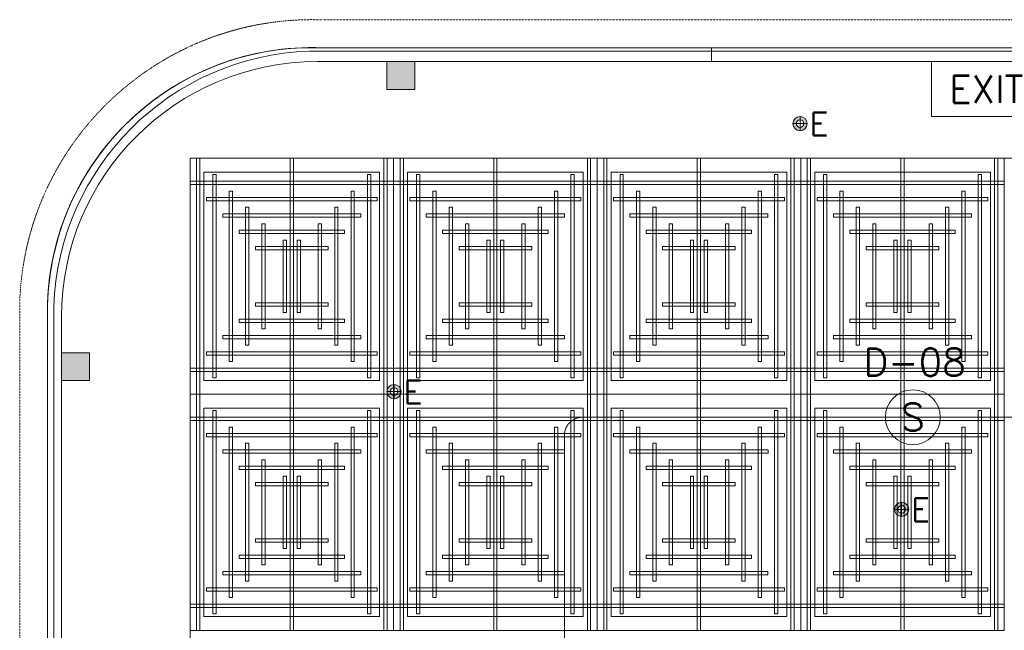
# Model space of a CAD drawing. Header units: millimetres. Extents: x 149250 to 222845, y -30669 to 18303.
# Tile 11 of 36: x 150153 to 155532, y 14963 to 18303. Entities that reach past the tile are written whole.
import ezdxf
from ezdxf.enums import TextEntityAlignment as Align

# ---------------------------------------------------------------- set-up
doc = ezdxf.new("R2010")
doc.units = ezdxf.units.MM
doc.header["$MEASUREMENT"] = 0
for name, pattern in [('DASHED', [19.05, 12.7, -6.35]), ('HIDDENX2', [0.75, 0.5, -0.25]), ('IRISH HOUSE_FF46_HYD AIRPORT_HVAC DUCTING LAYOUT 3$0$( Dashed )', [0.75, 0.5, -0.25])]:
    doc.linetypes.add(name, pattern=pattern)
doc.layers.get('0').update_dxf_attribs({"lineweight": 5})
for name, color, linetype, lineweight in [('E Celing Lighting', 5, 'DASHED', 5), ('IRISH HOUSE_FF46_HYD AIRPORT_HVAC DUCTING LAYOUT 3$0$00 Structural', 2, 'Continuous', 25), ('IRISH HOUSE_FF46_HYD AIRPORT_HVAC DUCTING LAYOUT 3$0$02_Elevation 00', 8, 'Continuous', 9), ('IRISH HOUSE_FF46_HYD AIRPORT_HVAC DUCTING LAYOUT 3$0$08_Hatch', 140, 'Continuous', 9), ('IRISH HOUSE_FF46_HYD AIRPORT_HVAC DUCTING LAYOUT 3$0$Ceiling', 14, 'Continuous', 9), ('IRISH HOUSE_FF46_HYD AIRPORT_HVAC DUCTING LAYOUT 3$0$Furniture', 14, 'Continuous', 9), ('IRISH HOUSE_FF46_HYD AIRPORT_HVAC DUCTING LAYOUT 3$0$Grey', 8, 'Continuous', 9), ('Lighting (Ceiling)', 160, 'Continuous', 15), ('M-MEP-GEN', 7, 'Continuous', 5)]:
    doc.layers.add(name, color=color, linetype=linetype, lineweight=lineweight)
for name, color, linetype, lineweight, true_color in [('IRISH HOUSE_FF46_HYD AIRPORT_HVAC DUCTING LAYOUT 3$0$03 Partition', 7, 'Continuous', 25, 0x2776bb), ('M-MEP-ELFA-CABLE', 1, 'HIDDENX2', 20, 0xff0000), ('M-MEP-ELFA-DETECTOR', 7, 'Continuous', 20, 0xa50000), ('M-MEP-ELLG-LIGHT', 5, 'Continuous', 20, 0x0000ff), ('M-MEP-ELPR-EQUIP', 6, 'Continuous', 20, 0xff00ff)]:
    doc.layers.add(name, color=color, linetype=linetype, lineweight=lineweight, true_color=true_color)
doc.layers.add('IRISH HOUSE_FF46_HYD AIRPORT_HVAC DUCTING LAYOUT 3$0$Flooring', color=8, linetype='Continuous')
doc.layers.add('IRISH HOUSE_FF46_HYD AIRPORT_HVAC DUCTING LAYOUT 3$0$RCP LAYOUT', color=9, linetype='Continuous', true_color=0x808080)
doc.styles.get("Standard").update_dxf_attribs({"font": 'romans.shx'})

# ---------------------------------------------------------------- blocks, each defined once
blk = doc.blocks.new('IRISH HOUSE_FF46_HYD AIRPORT_HVAC DUCTING LAYOUT 3$0$IRISH HOUSE-RCP LAYOUT')
at = {"layer": 'IRISH HOUSE_FF46_HYD AIRPORT_HVAC DUCTING LAYOUT 3$0$00 Structural', "lineweight": 0, "ltscale": 0.25, "true_color": 0x808080}
h = blk.add_hatch(color=8, dxfattribs=at)
h.dxf.hatch_style = 1
h.paths.add_polyline_path([(1812, 8901.5), (1812, 8749.1), (1964.4, 8749.1), (1964.4, 8901.5)])
h = blk.add_hatch(color=8, dxfattribs=at)
h.dxf.hatch_style = 1
h.paths.add_polyline_path([(34, 7309.1), (34, 7156.7), (186.4, 7156.7), (186.4, 7309.1)])
at = {"color": 8, "lineweight": 0, "ltscale": 0.25, "true_color": 0x808080}
for p, q in [((736.3, 1918.2), (736.3, 8372.8)), ((736.3, 8372.8), (7409.9, 8372.8)), ((736.3, 7081.9), (736.3, 8372.8)), ((736.3, 8372.8), (1848.5, 8372.8)), ((2960.8, 8372.8), (1848.5, 8372.8)), ((1848.5, 8372.8), (1848.5, 7081.9)), ((1848.5, 8372.8), (1848.5, 7081.9)), ((2960.8, 7081.9), (2960.8, 8372.8)), ((2960.8, 8372.8), (4073.1, 8372.8)), ((2960.8, 7081.9), (2960.8, 8372.8)), ((4073.1, 8372.8), (4073.1, 7081.9)), ((5185.4, 8372.8), (4073.1, 8372.8)), ((4073.1, 8372.8), (4073.1, 7081.9)), ((5185.4, 7081.9), (5185.4, 8372.8)), ((812.5, 7158.1), (812.5, 8296.6)), ((812.5, 8296.6), (1772.3, 8296.6)), ((1772.3, 8296.6), (1772.3, 7158.1)), ((2884.6, 8296.6), (1924.7, 8296.6)), ((1924.7, 8296.6), (1924.7, 7158.1)), ((2884.6, 7158.1), (2884.6, 8296.6)), ((3037, 7158.1), (3037, 8296.6)), ((3037, 8296.6), (3996.9, 8296.6)), ((3996.9, 8296.6), (3996.9, 7158.1)), ((5109.2, 8296.6), (4149.3, 8296.6)), ((4149.3, 8296.6), (4149.3, 7158.1)), ((5109.2, 7158.1), (5109.2, 8296.6)), ((1772.3, 7158.1), (812.5, 7158.1)), ((1924.7, 7158.1), (2884.6, 7158.1)), ((3996.9, 7158.1), (3037, 7158.1)), ((4149.3, 7158.1), (5109.2, 7158.1)), ((1848.5, 7081.9), (736.3, 7081.9)), ((1848.5, 7081.9), (736.3, 7081.9)), ((736.3, 7081.9), (736.3, 5790.9)), ((1848.5, 7081.9), (2960.8, 7081.9)), ((1848.5, 7081.9), (2960.8, 7081.9)), ((1848.5, 5790.9), (1848.5, 7081.9)), ((1848.5, 5790.9), (1848.5, 7081.9)), ((4073.1, 7081.9), (2960.8, 7081.9)), ((4073.1, 7081.9), (2960.8, 7081.9)), ((2960.8, 7081.9), (2960.8, 5790.9)), ((2960.8, 7081.9), (2960.8, 5790.9)), ((4073.1, 5790.9), (4073.1, 7081.9)), ((4073.1, 7081.9), (5185.4, 7081.9)), ((4073.1, 7081.9), (5185.4, 7081.9)), ((4073.1, 5790.9), (4073.1, 7081.9)), ((5185.4, 7081.9), (5185.4, 5790.9)), ((1772.3, 7005.7), (812.5, 7005.7)), ((812.5, 7005.7), (812.5, 5867.1)), ((1772.3, 5867.1), (1772.3, 7005.7)), ((1924.7, 7005.7), (2884.6, 7005.7)), ((1924.7, 5867.1), (1924.7, 7005.7)), ((2884.6, 7005.7), (2884.6, 5867.1)), ((3996.9, 7005.7), (3037, 7005.7)), ((3037, 7005.7), (3037, 5867.1)), ((3996.9, 5867.1), (3996.9, 7005.7)), ((4149.3, 7005.7), (5109.2, 7005.7)), ((4149.3, 5867.1), (4149.3, 7005.7)), ((5109.2, 7005.7), (5109.2, 5867.1)), ((812.5, 5867.1), (1772.3, 5867.1)), ((2884.6, 5867.1), (1924.7, 5867.1)), ((3037, 5867.1), (3996.9, 5867.1)), ((5109.2, 5867.1), (4149.3, 5867.1)), ((736.3, 5790.9), (1848.5, 5790.9)), ((2960.8, 5790.9), (1848.5, 5790.9)), ((2960.8, 5790.9), (4073.1, 5790.9)), ((5185.4, 5790.9), (4073.1, 5790.9))]:
    blk.add_line(p, q, dxfattribs=at)
at = {"layer": 'IRISH HOUSE_FF46_HYD AIRPORT_HVAC DUCTING LAYOUT 3$0$00 Structural', "color": 8, "lineweight": 0, "ltscale": 0.25, "true_color": 0x808080}
for p, q in [((1812, 8901.5), (1964.4, 8901.5)), ((1812, 8749.1), (1812, 8901.5)), ((1964.4, 8901.5), (1964.4, 8749.1)), ((1964.4, 8749.1), (1812, 8749.1)), ((34, 7309.1), (186.4, 7309.1)), ((34, 7156.7), (34, 7309.1)), ((186.4, 7309.1), (186.4, 7156.7)), ((186.4, 7156.7), (34, 7156.7))]:
    blk.add_line(p, q, dxfattribs=at)
at = {"layer": 'IRISH HOUSE_FF46_HYD AIRPORT_HVAC DUCTING LAYOUT 3$0$02_Elevation 00', "color": 8, "lineweight": 0, "ltscale": 0.25, "true_color": 0x808080}
blk.add_line((3585.4, 8901.6), (6588.5, 8901.6), dxfattribs=at)
at = {"layer": 'IRISH HOUSE_FF46_HYD AIRPORT_HVAC DUCTING LAYOUT 3$0$03 Partition', "color": 8, "lineweight": 0, "ltscale": 0.25, "true_color": 0x808080}
for p, q in [((1459, 8977.8), (3585.4, 8977.8)), ((-42.2, 4994.4), (-42.2, 7494.2))]:
    blk.add_line(p, q, dxfattribs=at)
blk.add_arc((1404.6, 7531.5), 1447.3, 87.8468, 181.475, dxfattribs=at)
at = {"layer": 'IRISH HOUSE_FF46_HYD AIRPORT_HVAC DUCTING LAYOUT 3$0$08_Hatch', "color": 8, "lineweight": 0, "ltscale": 0.25, "true_color": 0x808080}
for p, q in [((1354.8, 8977.7), (3585.4, 8977.7)), ((3585.4, 8977.7), (3585.4, 8901.5)), ((3585.4, 8901.5), (1431, 8901.5)), ((-42.2, 4994.4), (-42.2, 7580.7)), ((34, 7504.5), (34, 4994.4))]:
    blk.add_line(p, q, dxfattribs=at)
for centre, radius, start, end in [((1404.5, 7531), 1447.6, 91.9701, 178.0299), ((1431, 7504.5), 1397, 90, 180)]:
    blk.add_arc(centre, radius, start, end, dxfattribs=at)
at = {"layer": 'IRISH HOUSE_FF46_HYD AIRPORT_HVAC DUCTING LAYOUT 3$0$Ceiling', "color": 8, "lineweight": 0, "ltscale": 0.25, "true_color": 0x808080}
for p, q in [((789.9, 8372.8), (772, 8372.8)), ((772, 8372.8), (772, 7081.9)), ((789.9, 7081.9), (789.9, 8372.8)), ((1283.5, 7081.9), (1283.5, 8372.8)), ((1283.5, 8372.8), (1301.3, 8372.8)), ((1301.3, 8372.8), (1301.3, 7081.9)), ((1794.9, 7081.9), (1794.9, 8372.8)), ((1794.9, 8372.8), (1812.8, 8372.8)), ((1812.8, 8372.8), (1812.8, 7081.9)), ((1902.2, 8372.8), (1884.3, 8372.8)), ((1884.3, 8372.8), (1884.3, 7081.9)), ((1902.2, 7081.9), (1902.2, 8372.8)), ((2413.6, 8372.8), (2395.8, 8372.8)), ((2395.8, 8372.8), (2395.8, 7081.9)), ((2413.6, 7081.9), (2413.6, 8372.8)), ((2907.2, 7081.9), (2907.2, 8372.8)), ((2907.2, 8372.8), (2925.1, 8372.8)), ((2925.1, 8372.8), (2925.1, 7081.9)), ((3014.4, 8372.8), (2996.6, 8372.8)), ((2996.6, 8372.8), (2996.6, 7081.9)), ((3014.4, 7081.9), (3014.4, 8372.8)), ((3508, 7081.9), (3508, 8372.8)), ((3508, 8372.8), (3525.9, 8372.8)), ((3525.9, 8372.8), (3525.9, 7081.9)), ((4019.5, 7081.9), (4019.5, 8372.8)), ((4019.5, 8372.8), (4037.4, 8372.8)), ((4037.4, 8372.8), (4037.4, 7081.9)), ((4126.7, 8372.8), (4108.9, 8372.8)), ((4108.9, 8372.8), (4108.9, 7081.9)), ((4126.7, 7081.9), (4126.7, 8372.8)), ((4638.2, 8372.8), (4620.3, 8372.8)), ((4620.3, 8372.8), (4620.3, 7081.9)), ((4638.2, 7081.9), (4638.2, 8372.8)), ((5131.8, 7081.9), (5131.8, 8372.8)), ((5131.8, 8372.8), (5149.6, 8372.8)), ((5149.6, 8372.8), (5149.6, 7081.9)), ((1848.5, 8247.7), (736.3, 8247.7)), ((736.3, 8247.7), (736.3, 8229.8)), ((861.4, 7171.2), (861.4, 8283.4)), ((861.4, 8283.4), (879.3, 8283.4)), ((879.3, 8283.4), (879.3, 7171.2)), ((1705.6, 7171.2), (1705.6, 8283.4)), ((1705.6, 8283.4), (1723.4, 8283.4)), ((1723.4, 8283.4), (1723.4, 7171.2)), ((1848.5, 8229.8), (1848.5, 8247.7)), ((1848.5, 8247.7), (2960.8, 8247.7)), ((1848.5, 8229.8), (1848.5, 8247.7)), ((1991.5, 8283.4), (1973.7, 8283.4)), ((1973.7, 8283.4), (1973.7, 7171.2)), ((1991.5, 7171.2), (1991.5, 8283.4)), ((2835.7, 8283.4), (2817.8, 8283.4)), ((2817.8, 8283.4), (2817.8, 7171.2)), ((2835.7, 7171.2), (2835.7, 8283.4)), ((4073.1, 8247.7), (2960.8, 8247.7)), ((2960.8, 8247.7), (2960.8, 8229.8)), ((2960.8, 8247.7), (2960.8, 8229.8)), ((3085.9, 7171.2), (3085.9, 8283.4)), ((3085.9, 8283.4), (3103.8, 8283.4)), ((3103.8, 8283.4), (3103.8, 7171.2)), ((3930.1, 7171.2), (3930.1, 8283.4)), ((3930.1, 8283.4), (3948, 8283.4)), ((3948, 8283.4), (3948, 7171.2)), ((4073.1, 8229.8), (4073.1, 8247.7)), ((4073.1, 8229.8), (4073.1, 8247.7)), ((4073.1, 8247.7), (5185.4, 8247.7)), ((4216.1, 8283.4), (4198.2, 8283.4)), ((4198.2, 8283.4), (4198.2, 7171.2)), ((4216.1, 7171.2), (4216.1, 8283.4)), ((5060.3, 8283.4), (5042.4, 8283.4)), ((5042.4, 8283.4), (5042.4, 7171.2)), ((5060.3, 7171.2), (5060.3, 8283.4)), ((5185.4, 8247.7), (5185.4, 8229.8)), ((736.3, 8229.8), (1848.5, 8229.8)), ((950.7, 7260.6), (950.7, 8194)), ((950.7, 8194), (968.6, 8194)), ((968.6, 8194), (968.6, 7260.6)), ((1616.2, 7260.6), (1616.2, 8194)), ((1616.2, 8194), (1634.1, 8194)), ((1634.1, 8194), (1634.1, 7260.6)), ((2960.8, 8229.8), (1848.5, 8229.8)), ((2080.9, 8194), (2063, 8194)), ((2063, 8194), (2063, 7260.6)), ((2080.9, 7260.6), (2080.9, 8194)), ((2746.4, 8194), (2728.5, 8194)), ((2728.5, 8194), (2728.5, 7260.6)), ((2746.4, 7260.6), (2746.4, 8194)), ((2960.8, 8229.8), (4073.1, 8229.8)), ((3175.3, 7260.6), (3175.3, 8194)), ((3175.3, 8194), (3193.2, 8194)), ((3193.2, 8194), (3193.2, 7260.6)), ((3840.8, 7260.6), (3840.8, 8194)), ((3840.8, 8194), (3858.6, 8194)), ((3858.6, 8194), (3858.6, 7260.6)), ((5185.4, 8229.8), (4073.1, 8229.8)), ((4305.5, 8194), (4287.6, 8194)), ((4287.6, 8194), (4287.6, 7260.6)), ((4305.5, 7260.6), (4305.5, 8194)), ((4970.9, 8194), (4953, 8194)), ((4953, 8194), (4953, 7260.6)), ((4970.9, 7260.6), (4970.9, 8194)), ((825.6, 8158.3), (825.6, 8140.4)), ((1759.1, 8158.3), (825.6, 8158.3)), ((825.6, 8140.4), (1759.1, 8140.4)), ((1759.1, 8140.4), (1759.1, 8158.3)), ((1938, 8140.4), (1938, 8158.3)), ((1938, 8158.3), (2871.5, 8158.3)), ((2871.5, 8140.4), (1938, 8140.4)), ((2871.5, 8158.3), (2871.5, 8140.4)), ((3050.2, 8158.3), (3050.2, 8140.4)), ((3983.6, 8158.3), (3050.2, 8158.3)), ((3050.2, 8140.4), (3983.6, 8140.4)), ((3983.6, 8140.4), (3983.6, 8158.3)), ((4162.6, 8140.4), (4162.6, 8158.3)), ((4162.6, 8158.3), (5096, 8158.3)), ((5096, 8140.4), (4162.6, 8140.4)), ((5096, 8158.3), (5096, 8140.4)), ((1040.1, 7349.9), (1040.1, 8104.7)), ((1040.1, 8104.7), (1058, 8104.7)), ((1058, 8104.7), (1058, 7349.9)), ((1526.8, 7349.9), (1526.8, 8104.7)), ((1526.8, 8104.7), (1544.7, 8104.7)), ((1544.7, 8104.7), (1544.7, 7349.9)), ((2170.3, 8104.7), (2152.4, 8104.7)), ((2152.4, 8104.7), (2152.4, 7349.9)), ((2170.3, 7349.9), (2170.3, 8104.7)), ((2657, 8104.7), (2639.1, 8104.7)), ((2639.1, 8104.7), (2639.1, 7349.9)), ((2657, 7349.9), (2657, 8104.7)), ((3264.7, 7349.9), (3264.7, 8104.7)), ((3264.7, 8104.7), (3282.5, 8104.7)), ((3282.5, 8104.7), (3282.5, 7349.9)), ((3751.4, 7349.9), (3751.4, 8104.7)), ((3751.4, 8104.7), (3769.3, 8104.7)), ((3769.3, 8104.7), (3769.3, 7349.9)), ((4394.8, 8104.7), (4376.9, 8104.7)), ((4376.9, 8104.7), (4376.9, 7349.9)), ((4394.8, 7349.9), (4394.8, 8104.7)), ((4881.5, 8104.7), (4863.7, 8104.7)), ((4863.7, 8104.7), (4863.7, 7349.9)), ((4881.5, 7349.9), (4881.5, 8104.7)), ((915, 8068.9), (915, 8051.1)), ((1669.7, 8068.9), (915, 8068.9)), ((915, 8051.1), (1669.7, 8051.1)), ((1669.7, 8051.1), (1669.7, 8068.9)), ((2027.4, 8051.1), (2027.4, 8068.9)), ((2027.4, 8068.9), (2782.1, 8068.9)), ((2782.1, 8051.1), (2027.4, 8051.1)), ((2782.1, 8068.9), (2782.1, 8051.1)), ((3139.5, 8068.9), (3139.5, 8051.1)), ((3894.2, 8068.9), (3139.5, 8068.9)), ((3139.5, 8051.1), (3894.2, 8051.1)), ((3894.2, 8051.1), (3894.2, 8068.9)), ((4252, 8051.1), (4252, 8068.9)), ((4252, 8068.9), (5006.7, 8068.9)), ((5006.7, 8051.1), (4252, 8051.1)), ((5006.7, 8068.9), (5006.7, 8051.1)), ((1004.4, 7979.6), (1004.4, 7961.7)), ((1580.4, 7979.6), (1004.4, 7979.6)), ((1129.5, 7439.3), (1129.5, 8015.3)), ((1129.5, 8015.3), (1147.3, 8015.3)), ((1147.3, 8015.3), (1147.3, 7439.3)), ((1455.3, 8015.3), (1437.4, 8015.3)), ((1437.4, 8015.3), (1437.4, 7439.3)), ((1455.3, 7439.3), (1455.3, 8015.3)), ((1580.4, 7961.7), (1580.4, 7979.6)), ((2116.7, 7961.7), (2116.7, 7979.6)), ((2116.7, 7979.6), (2692.7, 7979.6)), ((2241.8, 7439.3), (2241.8, 8015.3)), ((2241.8, 8015.3), (2259.7, 8015.3)), ((2259.7, 8015.3), (2259.7, 7439.3)), ((2567.6, 8015.3), (2549.8, 8015.3)), ((2549.8, 8015.3), (2549.8, 7439.3)), ((2567.6, 7439.3), (2567.6, 8015.3)), ((2692.7, 7979.6), (2692.7, 7961.7)), ((3228.9, 7979.6), (3228.9, 7961.7)), ((3804.9, 7979.6), (3228.9, 7979.6)), ((3354, 7439.3), (3354, 8015.3)), ((3354, 8015.3), (3371.9, 8015.3)), ((3371.9, 8015.3), (3371.9, 7439.3)), ((3679.8, 8015.3), (3661.9, 8015.3)), ((3661.9, 8015.3), (3661.9, 7439.3)), ((3679.8, 7439.3), (3679.8, 8015.3)), ((3804.9, 7961.7), (3804.9, 7979.6)), ((4341.3, 7961.7), (4341.3, 7979.6)), ((4341.3, 7979.6), (4917.3, 7979.6)), ((4466.4, 7439.3), (4466.4, 8015.3)), ((4466.4, 8015.3), (4484.3, 8015.3)), ((4484.3, 8015.3), (4484.3, 7439.3)), ((4792.2, 8015.3), (4774.3, 8015.3)), ((4774.3, 8015.3), (4774.3, 7439.3)), ((4792.2, 7439.3), (4792.2, 8015.3)), ((4917.3, 7979.6), (4917.3, 7961.7)), ((1004.4, 7961.7), (1580.4, 7961.7)), ((1245.6, 7528.7), (1245.6, 7925.9)), ((1245.6, 7925.9), (1263.5, 7925.9)), ((1263.5, 7925.9), (1263.5, 7528.7)), ((1339.1, 7925.9), (1321.2, 7925.9)), ((1321.2, 7925.9), (1321.2, 7528.7)), ((1339.1, 7528.7), (1339.1, 7925.9)), ((2692.7, 7961.7), (2116.7, 7961.7)), ((2358, 7528.7), (2358, 7925.9)), ((2358, 7925.9), (2375.9, 7925.9)), ((2375.9, 7925.9), (2375.9, 7528.7)), ((2451.5, 7925.9), (2433.6, 7925.9)), ((2433.6, 7925.9), (2433.6, 7528.7)), ((2451.5, 7528.7), (2451.5, 7925.9)), ((3228.9, 7961.7), (3804.9, 7961.7)), ((3470.2, 7528.7), (3470.2, 7925.9)), ((3470.2, 7925.9), (3488.1, 7925.9)), ((3488.1, 7925.9), (3488.1, 7528.7)), ((3563.6, 7925.9), (3545.8, 7925.9)), ((3545.8, 7925.9), (3545.8, 7528.7)), ((3563.6, 7528.7), (3563.6, 7925.9)), ((4917.3, 7961.7), (4341.3, 7961.7)), ((4582.6, 7528.7), (4582.6, 7925.9)), ((4582.6, 7925.9), (4600.4, 7925.9)), ((4600.4, 7925.9), (4600.4, 7528.7)), ((4676, 7925.9), (4658.1, 7925.9)), ((4658.1, 7925.9), (4658.1, 7528.7)), ((4676, 7528.7), (4676, 7925.9)), ((1093.7, 7890.2), (1093.7, 7872.3)), ((1491, 7890.2), (1093.7, 7890.2)), ((1093.7, 7872.3), (1491, 7872.3)), ((1491, 7872.3), (1491, 7890.2)), ((2206.1, 7872.3), (2206.1, 7890.2)), ((2206.1, 7890.2), (2603.4, 7890.2)), ((2603.4, 7872.3), (2206.1, 7872.3)), ((2603.4, 7890.2), (2603.4, 7872.3)), ((3318.3, 7890.2), (3318.3, 7872.3)), ((3715.6, 7890.2), (3318.3, 7890.2)), ((3318.3, 7872.3), (3715.6, 7872.3)), ((3715.6, 7872.3), (3715.6, 7890.2)), ((4430.7, 7872.3), (4430.7, 7890.2)), ((4430.7, 7890.2), (4827.9, 7890.2)), ((4827.9, 7872.3), (4430.7, 7872.3)), ((4827.9, 7890.2), (4827.9, 7872.3)), ((1093.7, 7564.4), (1093.7, 7582.3)), ((1093.7, 7582.3), (1491, 7582.3)), ((1491, 7564.4), (1093.7, 7564.4)), ((1491, 7582.3), (1491, 7564.4)), ((2603.4, 7582.3), (2206.1, 7582.3)), ((2206.1, 7582.3), (2206.1, 7564.4)), ((2206.1, 7564.4), (2603.4, 7564.4)), ((2603.4, 7564.4), (2603.4, 7582.3)), ((3318.3, 7564.4), (3318.3, 7582.3)), ((3318.3, 7582.3), (3715.6, 7582.3)), ((3715.6, 7564.4), (3318.3, 7564.4)), ((3715.6, 7582.3), (3715.6, 7564.4)), ((4827.9, 7582.3), (4430.7, 7582.3)), ((4430.7, 7582.3), (4430.7, 7564.4)), ((4430.7, 7564.4), (4827.9, 7564.4)), ((4827.9, 7564.4), (4827.9, 7582.3)), ((1004.4, 7475.1), (1004.4, 7492.9)), ((1004.4, 7492.9), (1580.4, 7492.9)), ((1263.5, 7528.7), (1245.6, 7528.7)), ((1321.2, 7528.7), (1339.1, 7528.7)), ((1580.4, 7492.9), (1580.4, 7475.1)), ((2692.7, 7492.9), (2116.7, 7492.9)), ((2116.7, 7492.9), (2116.7, 7475.1)), ((2375.9, 7528.7), (2358, 7528.7)), ((2433.6, 7528.7), (2451.5, 7528.7)), ((2692.7, 7475.1), (2692.7, 7492.9)), ((3228.9, 7475.1), (3228.9, 7492.9)), ((3228.9, 7492.9), (3804.9, 7492.9)), ((3488.1, 7528.7), (3470.2, 7528.7)), ((3545.8, 7528.7), (3563.6, 7528.7)), ((3804.9, 7492.9), (3804.9, 7475.1)), ((4917.3, 7492.9), (4341.3, 7492.9)), ((4341.3, 7492.9), (4341.3, 7475.1)), ((4600.4, 7528.7), (4582.6, 7528.7)), ((4658.1, 7528.7), (4676, 7528.7)), ((4917.3, 7475.1), (4917.3, 7492.9)), ((1580.4, 7475.1), (1004.4, 7475.1)), ((1147.3, 7439.3), (1129.5, 7439.3)), ((1437.4, 7439.3), (1455.3, 7439.3)), ((2116.7, 7475.1), (2692.7, 7475.1)), ((2259.7, 7439.3), (2241.8, 7439.3)), ((2549.8, 7439.3), (2567.6, 7439.3)), ((3804.9, 7475.1), (3228.9, 7475.1)), ((3371.9, 7439.3), (3354, 7439.3)), ((3661.9, 7439.3), (3679.8, 7439.3)), ((4341.3, 7475.1), (4917.3, 7475.1)), ((4484.3, 7439.3), (4466.4, 7439.3)), ((4774.3, 7439.3), (4792.2, 7439.3)), ((915, 7385.7), (915, 7403.6)), ((915, 7403.6), (1669.7, 7403.6)), ((1669.7, 7385.7), (915, 7385.7)), ((1669.7, 7403.6), (1669.7, 7385.7)), ((2782.1, 7403.6), (2027.4, 7403.6)), ((2027.4, 7403.6), (2027.4, 7385.7)), ((2027.4, 7385.7), (2782.1, 7385.7)), ((2782.1, 7385.7), (2782.1, 7403.6)), ((3139.6, 7385.7), (3139.6, 7403.6)), ((3139.6, 7403.6), (3894.3, 7403.6)), ((3894.3, 7385.7), (3139.6, 7385.7)), ((3894.3, 7403.6), (3894.3, 7385.7)), ((5006.7, 7403.6), (4251.9, 7403.6)), ((4251.9, 7403.6), (4251.9, 7385.7)), ((4251.9, 7385.7), (5006.7, 7385.7)), ((5006.7, 7385.7), (5006.7, 7403.6)), ((1058, 7349.9), (1040.1, 7349.9)), ((1544.7, 7349.9), (1526.8, 7349.9)), ((2152.4, 7349.9), (2170.3, 7349.9)), ((2639.1, 7349.9), (2657, 7349.9)), ((3282.5, 7349.9), (3264.7, 7349.9)), ((3769.3, 7349.9), (3751.4, 7349.9)), ((4376.9, 7349.9), (4394.8, 7349.9)), ((4863.7, 7349.9), (4881.5, 7349.9)), ((825.6, 7296.3), (825.6, 7314.2)), ((825.6, 7314.2), (1759.1, 7314.2)), ((1759.1, 7296.3), (825.6, 7296.3)), ((1759.1, 7314.2), (1759.1, 7296.3)), ((2871.5, 7314.2), (1938, 7314.2)), ((1938, 7314.2), (1938, 7296.3)), ((1938, 7296.3), (2871.5, 7296.3)), ((2871.5, 7296.3), (2871.5, 7314.2)), ((3050.2, 7296.3), (3050.2, 7314.2)), ((3050.2, 7314.2), (3983.6, 7314.2)), ((3983.6, 7296.3), (3050.2, 7296.3)), ((3983.6, 7314.2), (3983.6, 7296.3)), ((5096, 7314.2), (4162.6, 7314.2)), ((4162.6, 7314.2), (4162.6, 7296.3)), ((4162.6, 7296.3), (5096, 7296.3)), ((5096, 7296.3), (5096, 7314.2)), ((736.3, 7224.8), (1848.5, 7224.8)), ((736.3, 7207), (736.3, 7224.8)), ((968.6, 7260.6), (950.7, 7260.6)), ((1634.1, 7260.6), (1616.2, 7260.6)), ((2960.8, 7224.8), (1848.5, 7224.8)), ((1848.5, 7224.8), (1848.5, 7207)), ((1848.5, 7224.8), (1848.5, 7207)), ((2063, 7260.6), (2080.9, 7260.6)), ((2728.5, 7260.6), (2746.4, 7260.6)), ((2960.8, 7224.8), (4073.1, 7224.8)), ((2960.8, 7207), (2960.8, 7224.8)), ((2960.8, 7207), (2960.8, 7224.8)), ((3193.2, 7260.6), (3175.3, 7260.6)), ((3858.6, 7260.6), (3840.8, 7260.6)), ((4073.1, 7224.8), (4073.1, 7207)), ((5185.4, 7224.8), (4073.1, 7224.8)), ((4073.1, 7224.8), (4073.1, 7207)), ((4287.6, 7260.6), (4305.5, 7260.6)), ((4953, 7260.6), (4970.9, 7260.6)), ((5185.4, 7207), (5185.4, 7224.8)), ((1848.5, 7207), (736.3, 7207)), ((879.3, 7171.2), (861.4, 7171.2)), ((1723.4, 7171.2), (1705.6, 7171.2)), ((1848.5, 7207), (2960.8, 7207)), ((1973.7, 7171.2), (1991.5, 7171.2)), ((2817.8, 7171.2), (2835.7, 7171.2)), ((4073.1, 7207), (2960.8, 7207)), ((3103.8, 7171.2), (3085.9, 7171.2)), ((3948, 7171.2), (3930.1, 7171.2)), ((4073.1, 7207), (5185.4, 7207)), ((4198.2, 7171.2), (4216.1, 7171.2)), ((5042.4, 7171.2), (5060.3, 7171.2)), ((772, 7081.9), (789.9, 7081.9)), ((772, 7081.9), (789.9, 7081.9)), ((772, 5790.9), (772, 7081.9)), ((789.9, 7081.9), (789.9, 5790.9)), ((1301.3, 7081.9), (1283.5, 7081.9)), ((1301.3, 7081.9), (1283.5, 7081.9)), ((1283.5, 7081.9), (1283.5, 5790.9)), ((1301.3, 5790.9), (1301.3, 7081.9)), ((1812.8, 7081.9), (1794.9, 7081.9)), ((1812.8, 7081.9), (1794.9, 7081.9)), ((1794.9, 7081.9), (1794.9, 5790.9)), ((1812.8, 5790.9), (1812.8, 7081.9)), ((1884.3, 7081.9), (1902.2, 7081.9)), ((1884.3, 7081.9), (1902.2, 7081.9)), ((1884.3, 5790.9), (1884.3, 7081.9)), ((1902.2, 7081.9), (1902.2, 5790.9)), ((2395.8, 7081.9), (2413.6, 7081.9)), ((2395.8, 7081.9), (2413.6, 7081.9)), ((2395.8, 5790.9), (2395.8, 7081.9)), ((2413.6, 7081.9), (2413.6, 5790.9)), ((2925.1, 7081.9), (2907.2, 7081.9)), ((2925.1, 7081.9), (2907.2, 7081.9)), ((2907.2, 7081.9), (2907.2, 5790.9)), ((2925.1, 5790.9), (2925.1, 7081.9)), ((2996.6, 7081.9), (3014.4, 7081.9)), ((2996.6, 7081.9), (3014.4, 7081.9)), ((2996.6, 5790.9), (2996.6, 7081.9)), ((3014.4, 7081.9), (3014.4, 5790.9)), ((3525.9, 7081.9), (3508, 7081.9)), ((3525.9, 7081.9), (3508, 7081.9)), ((3508, 7081.9), (3508, 5790.9)), ((3525.9, 5790.9), (3525.9, 7081.9)), ((4037.4, 7081.9), (4019.5, 7081.9)), ((4037.4, 7081.9), (4019.5, 7081.9)), ((4019.5, 7081.9), (4019.5, 5790.9)), ((4037.4, 5790.9), (4037.4, 7081.9)), ((4108.9, 7081.9), (4126.7, 7081.9)), ((4108.9, 7081.9), (4126.7, 7081.9)), ((4108.9, 5790.9), (4108.9, 7081.9)), ((4126.7, 7081.9), (4126.7, 5790.9)), ((4620.3, 7081.9), (4638.2, 7081.9)), ((4620.3, 7081.9), (4638.2, 7081.9)), ((4620.3, 5790.9), (4620.3, 7081.9)), ((4638.2, 7081.9), (4638.2, 5790.9)), ((5149.6, 7081.9), (5131.8, 7081.9)), ((5149.6, 7081.9), (5131.8, 7081.9)), ((5131.8, 7081.9), (5131.8, 5790.9)), ((5149.6, 5790.9), (5149.6, 7081.9)), ((1848.5, 6956.7), (736.3, 6956.7)), ((736.3, 6956.7), (736.3, 6938.9)), ((879.3, 6992.5), (861.4, 6992.5)), ((861.4, 6992.5), (861.4, 5880.3)), ((879.3, 5880.3), (879.3, 6992.5)), ((1723.4, 6992.5), (1705.6, 6992.5)), ((1705.6, 6992.5), (1705.6, 5880.3)), ((1723.4, 5880.3), (1723.4, 6992.5)), ((1848.5, 6938.9), (1848.5, 6956.7)), ((1848.5, 6956.7), (2960.8, 6956.7)), ((1848.5, 6938.9), (1848.5, 6956.7)), ((1973.7, 6992.5), (1991.5, 6992.5)), ((1973.7, 5880.3), (1973.7, 6992.5)), ((1991.5, 6992.5), (1991.5, 5880.3)), ((2817.8, 6992.5), (2835.7, 6992.5)), ((2817.8, 5880.3), (2817.8, 6992.5)), ((2835.7, 6992.5), (2835.7, 5880.3)), ((4073.1, 6956.7), (2960.8, 6956.7)), ((2960.8, 6956.7), (2960.8, 6938.9)), ((2960.8, 6956.7), (2960.8, 6938.9)), ((3103.8, 6992.5), (3085.9, 6992.5)), ((3085.9, 6992.5), (3085.9, 5880.3)), ((3103.8, 5880.3), (3103.8, 6992.5)), ((3948, 6992.5), (3930.1, 6992.5)), ((3930.1, 6992.5), (3930.1, 5880.3)), ((3948, 5880.3), (3948, 6992.5)), ((4073.1, 6938.9), (4073.1, 6956.7)), ((4073.1, 6938.9), (4073.1, 6956.7)), ((4073.1, 6956.7), (5185.4, 6956.7)), ((4198.2, 6992.5), (4216.1, 6992.5)), ((4198.2, 5880.3), (4198.2, 6992.5)), ((4216.1, 6992.5), (4216.1, 5880.3)), ((5042.4, 6992.5), (5060.3, 6992.5)), ((5042.4, 5880.3), (5042.4, 6992.5)), ((5060.3, 6992.5), (5060.3, 5880.3)), ((5185.4, 6956.7), (5185.4, 6938.9)), ((736.3, 6938.9), (1848.5, 6938.9)), ((968.6, 6903.1), (950.7, 6903.1)), ((950.7, 6903.1), (950.7, 5969.7)), ((968.6, 5969.7), (968.6, 6903.1)), ((1634.1, 6903.1), (1616.2, 6903.1)), ((1616.2, 6903.1), (1616.2, 5969.7)), ((1634.1, 5969.7), (1634.1, 6903.1)), ((2960.8, 6938.9), (1848.5, 6938.9)), ((2063, 6903.1), (2080.9, 6903.1)), ((2063, 5969.7), (2063, 6903.1)), ((2080.9, 6903.1), (2080.9, 5969.7)), ((2728.5, 6903.1), (2746.4, 6903.1)), ((2728.5, 5969.7), (2728.5, 6903.1)), ((2746.4, 6903.1), (2746.4, 5969.7)), ((2960.8, 6938.9), (4073.1, 6938.9)), ((3193.2, 6903.1), (3175.3, 6903.1)), ((3175.3, 6903.1), (3175.3, 5969.7)), ((3193.2, 5969.7), (3193.2, 6903.1)), ((3858.6, 6903.1), (3840.8, 6903.1)), ((3840.8, 6903.1), (3840.8, 5969.7)), ((3858.6, 5969.7), (3858.6, 6903.1)), ((5185.4, 6938.9), (4073.1, 6938.9)), ((4287.6, 6903.1), (4305.5, 6903.1)), ((4287.6, 5969.7), (4287.6, 6903.1)), ((4305.5, 6903.1), (4305.5, 5969.7)), ((4953, 6903.1), (4970.9, 6903.1)), ((4953, 5969.7), (4953, 6903.1)), ((4970.9, 6903.1), (4970.9, 5969.7)), ((825.6, 6867.4), (825.6, 6849.5)), ((1759.1, 6867.4), (825.6, 6867.4)), ((825.6, 6849.5), (1759.1, 6849.5)), ((1759.1, 6849.5), (1759.1, 6867.4)), ((1938, 6849.5), (1938, 6867.4)), ((1938, 6867.4), (2871.5, 6867.4)), ((2871.5, 6849.5), (1938, 6849.5)), ((2871.5, 6867.4), (2871.5, 6849.5)), ((3050.2, 6867.4), (3050.2, 6849.5)), ((3983.6, 6867.4), (3050.2, 6867.4)), ((3050.2, 6849.5), (3983.6, 6849.5)), ((3983.6, 6849.5), (3983.6, 6867.4)), ((4162.6, 6849.5), (4162.6, 6867.4)), ((4162.6, 6867.4), (5096, 6867.4)), ((5096, 6849.5), (4162.6, 6849.5)), ((5096, 6867.4), (5096, 6849.5)), ((1058, 6813.8), (1040.1, 6813.8)), ((1040.1, 6813.8), (1040.1, 6059)), ((1058, 6059), (1058, 6813.8)), ((1544.7, 6813.8), (1526.8, 6813.8)), ((1526.8, 6813.8), (1526.8, 6059)), ((1544.7, 6059), (1544.7, 6813.8)), ((2152.4, 6813.8), (2170.3, 6813.8)), ((2152.4, 6059), (2152.4, 6813.8)), ((2170.3, 6813.8), (2170.3, 6059)), ((2639.1, 6813.8), (2657, 6813.8)), ((2639.1, 6059), (2639.1, 6813.8)), ((2657, 6813.8), (2657, 6059)), ((3282.5, 6813.8), (3264.7, 6813.8)), ((3264.7, 6813.8), (3264.7, 6059)), ((3282.5, 6059), (3282.5, 6813.8)), ((3769.3, 6813.8), (3751.4, 6813.8)), ((3751.4, 6813.8), (3751.4, 6059)), ((3769.3, 6059), (3769.3, 6813.8)), ((4376.9, 6813.8), (4394.8, 6813.8)), ((4376.9, 6059), (4376.9, 6813.8)), ((4394.8, 6813.8), (4394.8, 6059)), ((4863.7, 6813.8), (4881.5, 6813.8)), ((4863.7, 6059), (4863.7, 6813.8)), ((4881.5, 6813.8), (4881.5, 6059)), ((915, 6778), (915, 6760.1)), ((1669.7, 6778), (915, 6778)), ((915, 6760.1), (1669.7, 6760.1)), ((1669.7, 6760.1), (1669.7, 6778)), ((2027.4, 6760.1), (2027.4, 6778)), ((2027.4, 6778), (2782.1, 6778)), ((2782.1, 6760.1), (2027.4, 6760.1)), ((2782.1, 6778), (2782.1, 6760.1)), ((3139.6, 6778), (3139.6, 6760.1)), ((3894.3, 6778), (3139.6, 6778)), ((3139.6, 6760.1), (3894.3, 6760.1)), ((3894.3, 6760.1), (3894.3, 6778)), ((4251.9, 6760.1), (4251.9, 6778)), ((4251.9, 6778), (5006.7, 6778)), ((5006.7, 6760.1), (4251.9, 6760.1)), ((5006.7, 6778), (5006.7, 6760.1)), ((1004.4, 6688.7), (1004.4, 6670.8)), ((1580.4, 6688.7), (1004.4, 6688.7)), ((1147.3, 6724.4), (1129.5, 6724.4)), ((1129.5, 6724.4), (1129.5, 6148.4)), ((1147.3, 6148.4), (1147.3, 6724.4)), ((1437.4, 6724.4), (1455.3, 6724.4)), ((1437.4, 6148.4), (1437.4, 6724.4)), ((1455.3, 6724.4), (1455.3, 6148.4)), ((1580.4, 6670.8), (1580.4, 6688.7)), ((2116.7, 6670.8), (2116.7, 6688.7)), ((2116.7, 6688.7), (2692.7, 6688.7)), ((2259.7, 6724.4), (2241.8, 6724.4)), ((2241.8, 6724.4), (2241.8, 6148.4)), ((2259.7, 6148.4), (2259.7, 6724.4)), ((2549.8, 6724.4), (2567.6, 6724.4)), ((2549.8, 6148.4), (2549.8, 6724.4)), ((2567.6, 6724.4), (2567.6, 6148.4)), ((2692.7, 6688.7), (2692.7, 6670.8)), ((3228.9, 6688.7), (3228.9, 6670.8)), ((3804.9, 6688.7), (3228.9, 6688.7)), ((3371.9, 6724.4), (3354, 6724.4)), ((3354, 6724.4), (3354, 6148.4)), ((3371.9, 6148.4), (3371.9, 6724.4)), ((3661.9, 6724.4), (3679.8, 6724.4)), ((3661.9, 6148.4), (3661.9, 6724.4)), ((3679.8, 6724.4), (3679.8, 6148.4)), ((3804.9, 6670.8), (3804.9, 6688.7)), ((4341.3, 6670.8), (4341.3, 6688.7)), ((4341.3, 6688.7), (4917.3, 6688.7)), ((4484.3, 6724.4), (4466.4, 6724.4)), ((4466.4, 6724.4), (4466.4, 6148.4)), ((4484.3, 6148.4), (4484.3, 6724.4)), ((4774.3, 6724.4), (4792.2, 6724.4)), ((4774.3, 6148.4), (4774.3, 6724.4)), ((4792.2, 6724.4), (4792.2, 6148.4)), ((4917.3, 6688.7), (4917.3, 6670.8)), ((1004.4, 6670.8), (1580.4, 6670.8)), ((1263.5, 6635), (1245.6, 6635)), ((1245.6, 6635), (1245.6, 6237.8)), ((1263.5, 6237.8), (1263.5, 6635)), ((1321.2, 6635), (1339.1, 6635)), ((1321.2, 6237.8), (1321.2, 6635)), ((1339.1, 6635), (1339.1, 6237.8)), ((2692.7, 6670.8), (2116.7, 6670.8)), ((2375.9, 6635), (2358, 6635)), ((2358, 6635), (2358, 6237.8)), ((2375.9, 6237.8), (2375.9, 6635)), ((2433.6, 6635), (2451.5, 6635)), ((2433.6, 6237.8), (2433.6, 6635)), ((2451.5, 6635), (2451.5, 6237.8)), ((3228.9, 6670.8), (3804.9, 6670.8)), ((3488.1, 6635), (3470.2, 6635)), ((3470.2, 6635), (3470.2, 6237.8)), ((3488.1, 6237.8), (3488.1, 6635)), ((3545.8, 6635), (3563.6, 6635)), ((3545.8, 6237.8), (3545.8, 6635)), ((3563.6, 6635), (3563.6, 6237.8)), ((4917.3, 6670.8), (4341.3, 6670.8)), ((4600.4, 6635), (4582.6, 6635)), ((4582.6, 6635), (4582.6, 6237.8)), ((4600.4, 6237.8), (4600.4, 6635)), ((4658.1, 6635), (4676, 6635)), ((4658.1, 6237.8), (4658.1, 6635)), ((4676, 6635), (4676, 6237.8)), ((1093.7, 6599.3), (1093.7, 6581.4)), ((1491, 6599.3), (1093.7, 6599.3)), ((1093.7, 6581.4), (1491, 6581.4)), ((1491, 6581.4), (1491, 6599.3)), ((2206.1, 6581.4), (2206.1, 6599.3)), ((2206.1, 6599.3), (2603.4, 6599.3)), ((2603.4, 6581.4), (2206.1, 6581.4)), ((2603.4, 6599.3), (2603.4, 6581.4)), ((3318.3, 6599.3), (3318.3, 6581.4)), ((3715.6, 6599.3), (3318.3, 6599.3)), ((3318.3, 6581.4), (3715.6, 6581.4)), ((3715.6, 6581.4), (3715.6, 6599.3)), ((4430.7, 6581.4), (4430.7, 6599.3)), ((4430.7, 6599.3), (4827.9, 6599.3)), ((4827.9, 6581.4), (4430.7, 6581.4)), ((4827.9, 6599.3), (4827.9, 6581.4)), ((1093.7, 6273.5), (1093.7, 6291.4)), ((1093.7, 6291.4), (1491, 6291.4)), ((1491, 6273.5), (1093.7, 6273.5)), ((1491, 6291.4), (1491, 6273.5)), ((2603.4, 6291.4), (2206.1, 6291.4)), ((2206.1, 6291.4), (2206.1, 6273.5)), ((2206.1, 6273.5), (2603.4, 6273.5)), ((2603.4, 6273.5), (2603.4, 6291.4)), ((3318.3, 6273.5), (3318.3, 6291.4)), ((3318.3, 6291.4), (3715.6, 6291.4)), ((3715.6, 6273.5), (3318.3, 6273.5)), ((3715.6, 6291.4), (3715.6, 6273.5)), ((4827.9, 6291.4), (4430.7, 6291.4)), ((4430.7, 6291.4), (4430.7, 6273.5)), ((4430.7, 6273.5), (4827.9, 6273.5)), ((4827.9, 6273.5), (4827.9, 6291.4)), ((1004.4, 6184.1), (1004.4, 6202)), ((1004.4, 6202), (1580.4, 6202)), ((1245.6, 6237.8), (1263.5, 6237.8)), ((1339.1, 6237.8), (1321.2, 6237.8)), ((1580.4, 6202), (1580.4, 6184.1)), ((2692.7, 6202), (2116.7, 6202)), ((2116.7, 6202), (2116.7, 6184.1)), ((2358, 6237.8), (2375.9, 6237.8)), ((2451.5, 6237.8), (2433.6, 6237.8)), ((2692.7, 6184.1), (2692.7, 6202)), ((3228.9, 6184.1), (3228.9, 6202)), ((3228.9, 6202), (3804.9, 6202)), ((3470.2, 6237.8), (3488.1, 6237.8)), ((3563.6, 6237.8), (3545.8, 6237.8)), ((3804.9, 6202), (3804.9, 6184.1)), ((4917.3, 6202), (4341.3, 6202)), ((4341.3, 6202), (4341.3, 6184.1)), ((4582.6, 6237.8), (4600.4, 6237.8)), ((4676, 6237.8), (4658.1, 6237.8)), ((4917.3, 6184.1), (4917.3, 6202)), ((1580.4, 6184.1), (1004.4, 6184.1)), ((1129.5, 6148.4), (1147.3, 6148.4)), ((1455.3, 6148.4), (1437.4, 6148.4)), ((2116.7, 6184.1), (2692.7, 6184.1)), ((2241.8, 6148.4), (2259.7, 6148.4)), ((2567.6, 6148.4), (2549.8, 6148.4)), ((3804.9, 6184.1), (3228.9, 6184.1)), ((3354, 6148.4), (3371.9, 6148.4)), ((3679.8, 6148.4), (3661.9, 6148.4)), ((4341.3, 6184.1), (4917.3, 6184.1)), ((4466.4, 6148.4), (4484.3, 6148.4)), ((4792.2, 6148.4), (4774.3, 6148.4)), ((915, 6094.8), (915, 6112.7)), ((915, 6112.7), (1669.7, 6112.7)), ((1669.7, 6094.8), (915, 6094.8)), ((1669.7, 6112.7), (1669.7, 6094.8)), ((2782.1, 6112.7), (2027.4, 6112.7)), ((2027.4, 6112.7), (2027.4, 6094.8)), ((2027.4, 6094.8), (2782.1, 6094.8)), ((2782.1, 6094.8), (2782.1, 6112.7)), ((3139.5, 6094.8), (3139.5, 6112.7)), ((3139.5, 6112.7), (3894.2, 6112.7)), ((3894.2, 6094.8), (3139.5, 6094.8)), ((3894.2, 6112.7), (3894.2, 6094.8)), ((5006.7, 6112.7), (4252, 6112.7)), ((4252, 6112.7), (4252, 6094.8)), ((4252, 6094.8), (5006.7, 6094.8)), ((5006.7, 6094.8), (5006.7, 6112.7)), ((1040.1, 6059), (1058, 6059)), ((1526.8, 6059), (1544.7, 6059)), ((2170.3, 6059), (2152.4, 6059)), ((2657, 6059), (2639.1, 6059)), ((3264.7, 6059), (3282.5, 6059)), ((3751.4, 6059), (3769.3, 6059)), ((4394.8, 6059), (4376.9, 6059)), ((4881.5, 6059), (4863.7, 6059)), ((825.6, 6005.4), (825.6, 6023.3)), ((825.6, 6023.3), (1759.1, 6023.3)), ((1759.1, 6005.4), (825.6, 6005.4)), ((1759.1, 6023.3), (1759.1, 6005.4)), ((2871.5, 6023.3), (1938, 6023.3)), ((1938, 6023.3), (1938, 6005.4)), ((1938, 6005.4), (2871.5, 6005.4)), ((2871.5, 6005.4), (2871.5, 6023.3)), ((3050.2, 6005.4), (3050.2, 6023.3)), ((3050.2, 6023.3), (3983.6, 6023.3)), ((3983.6, 6005.4), (3050.2, 6005.4)), ((3983.6, 6023.3), (3983.6, 6005.4)), ((5096, 6023.3), (4162.6, 6023.3)), ((4162.6, 6023.3), (4162.6, 6005.4)), ((4162.6, 6005.4), (5096, 6005.4)), ((5096, 6005.4), (5096, 6023.3)), ((736.3, 5933.9), (1848.5, 5933.9)), ((736.3, 5916.1), (736.3, 5933.9)), ((950.7, 5969.7), (968.6, 5969.7)), ((1616.2, 5969.7), (1634.1, 5969.7)), ((2960.8, 5933.9), (1848.5, 5933.9)), ((1848.5, 5933.9), (1848.5, 5916.1)), ((1848.5, 5933.9), (1848.5, 5916.1)), ((2080.9, 5969.7), (2063, 5969.7)), ((2746.4, 5969.7), (2728.5, 5969.7)), ((2960.8, 5933.9), (4073.1, 5933.9)), ((2960.8, 5916.1), (2960.8, 5933.9)), ((2960.8, 5916.1), (2960.8, 5933.9)), ((3175.3, 5969.7), (3193.2, 5969.7)), ((3840.8, 5969.7), (3858.6, 5969.7)), ((4073.1, 5933.9), (4073.1, 5916.1)), ((5185.4, 5933.9), (4073.1, 5933.9)), ((4073.1, 5933.9), (4073.1, 5916.1)), ((4305.5, 5969.7), (4287.6, 5969.7)), ((4970.9, 5969.7), (4953, 5969.7)), ((5185.4, 5916.1), (5185.4, 5933.9)), ((1848.5, 5916.1), (736.3, 5916.1)), ((861.4, 5880.3), (879.3, 5880.3)), ((1705.6, 5880.3), (1723.4, 5880.3)), ((1848.5, 5916.1), (2960.8, 5916.1)), ((1991.5, 5880.3), (1973.7, 5880.3)), ((2835.7, 5880.3), (2817.8, 5880.3)), ((4073.1, 5916.1), (2960.8, 5916.1)), ((3085.9, 5880.3), (3103.8, 5880.3)), ((3930.1, 5880.3), (3948, 5880.3)), ((4073.1, 5916.1), (5185.4, 5916.1)), ((4216.1, 5880.3), (4198.2, 5880.3)), ((5060.3, 5880.3), (5042.4, 5880.3)), ((789.9, 5790.9), (772, 5790.9)), ((1283.5, 5790.9), (1301.3, 5790.9)), ((1794.9, 5790.9), (1812.8, 5790.9)), ((1902.2, 5790.9), (1884.3, 5790.9)), ((2413.6, 5790.9), (2395.8, 5790.9)), ((2907.2, 5790.9), (2925.1, 5790.9)), ((3014.4, 5790.9), (2996.6, 5790.9)), ((3508, 5790.9), (3525.9, 5790.9)), ((4019.5, 5790.9), (4037.4, 5790.9)), ((4126.7, 5790.9), (4108.9, 5790.9)), ((4638.2, 5790.9), (4620.3, 5790.9)), ((5131.8, 5790.9), (5149.6, 5790.9))]:
    blk.add_line(p, q, dxfattribs=at)
at = {"layer": 'IRISH HOUSE_FF46_HYD AIRPORT_HVAC DUCTING LAYOUT 3$0$Flooring', "color": 8, "lineweight": 0, "ltscale": 0.25, "true_color": 0x808080}
for p, q in [((20851, 8959.6), (1388.7, 8959.6)), ((-8.3, 7562.6), (-8.3, 1340.9))]:
    blk.add_line(p, q, dxfattribs=at)
blk.add_arc((1438.5, 7512.8), 1447.6, 91.9701, 178.0299, dxfattribs=at)
at = {"layer": 'IRISH HOUSE_FF46_HYD AIRPORT_HVAC DUCTING LAYOUT 3$0$Furniture', "color": 8, "lineweight": 0, "ltscale": 0.25, "true_color": 0x808080}
for p, q in [((20816.5, 8977.7), (1459, 8977.7)), ((-41.7, 7586.2), (-41.9, 944))]:
    blk.add_line(p, q, dxfattribs=at)
blk.add_arc((1404.6, 7531.5), 1447.3, 87.8457, 177.8337, dxfattribs=at)
at = {"layer": 'IRISH HOUSE_FF46_HYD AIRPORT_HVAC DUCTING LAYOUT 3$0$Grey', "color": 8, "linetype": 'IRISH HOUSE_FF46_HYD AIRPORT_HVAC DUCTING LAYOUT 3$0$( Dashed )', "lineweight": 0, "ltscale": 0.2, "true_color": 0x808080}
for p, q in [((20816.5, 9130.1), (1461.7, 9130.1)), ((-194.1, 7589), (-194.3, 1080))]:
    blk.add_line(p, q, dxfattribs=at)
blk.add_arc((1404.6, 7531.5), 1599.7, 87.9509, 177.9393, dxfattribs=at)
blk = doc.blocks.new('IRISH HOUSE_FF46_HYD AIRPORT_HVAC DUCTING LAYOUT 3')
at = {"layer": 'IRISH HOUSE_FF46_HYD AIRPORT_HVAC DUCTING LAYOUT 3$0$RCP LAYOUT', "lineweight": 0}
blk.add_blockref('IRISH HOUSE_FF46_HYD AIRPORT_HVAC DUCTING LAYOUT 3$0$IRISH HOUSE-RCP LAYOUT', (0, 0), dxfattribs=at)
blk = doc.blocks.new('*U7')
at = {"color": 0}
blk.add_circle((0, 0), 100, dxfattribs=at)
blk.add_attdef('S', text='', height=100, dxfattribs=at).set_placement((0, 0), align=Align.MIDDLE_CENTER)
blk = doc.blocks.new('EXIT LIGHT')
at = {"color": 0}
blk.add_lwpolyline([(-200, -200), (200, -200), (200, 0), (-200, 0)], close=True, dxfattribs=at)
blk.add_attdef('EXIT', text='', height=100, dxfattribs=at).set_placement((0, -100), align=Align.MIDDLE_CENTER)
blk = doc.blocks.new('cl')
at = {"layer": 'Lighting (Ceiling)'}
h = blk.add_hatch(color=0, dxfattribs=at)
h.dxf.hatch_style = 1
h.paths.add_polyline_path([(1.53, 0.03, 1), (-1.53, 0.03, 1)])
h.paths.add_polyline_path([(-0.81, 0.03, -1), (0.81, 0.03, -1)], flags=16)
at = {"layer": 'Lighting (Ceiling)', "color": 0}
for p, q in [((-1.53, 0.03), (1.53, 0.03)), ((0, 1.56), (0, -1.5))]:
    blk.add_line(p, q, dxfattribs=at)
for radius in [1.53, 0.806]:
    blk.add_circle((0, 0.03), radius, dxfattribs=at)
at = {"color": 0}
blk.add_attdef('NAME', text='', height=5, dxfattribs=at).set_placement((0.84, 2.71), align=Align.MIDDLE_CENTER)

msp = doc.modelspace()

# ---------------------------------------------------------------- linework, layer by layer
at = {"layer": 'M-MEP-ELFA-CABLE', "ltscale": 5}
for points in [[(164578.1, 16664.6), (160622.6, 16664.6, 0.414214), (160522.6, 16564.6), (160522.6, 16228.4, -0.414214), (160422.6, 16128.4), (155182.8, 16128.4)], [(153128.7, 10345.8), (153128.7, 16028.4, -0.414214), (153228.7, 16128.4), (154882.8, 16128.4)]]:
    msp.add_lwpolyline(points, format="xyb", dxfattribs=at)

# ---------------------------------------------------------------- block references
at = {"layer": 'E Celing Lighting', "color": 5, "true_color": 0x0000ff}
ref = msp.add_blockref('cl', (154416.6, 17733.6), dxfattribs=dict(at, xscale=-25.32885420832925, yscale=25.32885420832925, zscale=25.32885420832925))
ref.add_attrib('NAME', 'E', dxfattribs={"layer": '0', "color": 0, "height": 126.6}).set_placement((154519.8, 17731.8), align=Align.MIDDLE_CENTER)
ref = msp.add_blockref('cl', (152198.2, 16267.7), dxfattribs=dict(at, xscale=-25.32885420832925, yscale=25.32885420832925, zscale=25.32885420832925))
ref.add_attrib('NAME', 'E', dxfattribs={"layer": '0', "color": 0, "height": 126.6}).set_placement((152301.4, 16266), align=Align.MIDDLE_CENTER)
ref = msp.add_blockref('cl', (154971.2, 15623.3), dxfattribs=dict(at, xscale=-25.32885420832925, yscale=25.32885420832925, zscale=25.32885420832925))
ref.add_attrib('NAME', 'E', dxfattribs={"layer": '0', "color": 0, "height": 126.6}).set_placement((155074.4, 15621.6), align=Align.MIDDLE_CENTER)
at = {"layer": 'M-MEP-ELFA-DETECTOR', "xscale": 1.5, "yscale": 1.5, "zscale": 1.5}
msp.add_blockref('*U7', (155032.8, 16128.4), dxfattribs=at).add_auto_attribs({'S': 'S'})
at = {"layer": 'M-MEP-ELLG-LIGHT', "xscale": 1.5, "yscale": 1.5, "zscale": 1.5}
msp.add_blockref('EXIT LIGHT', (155434, 18073.2), dxfattribs=at).add_auto_attribs({'EXIT': 'EXIT'})
at = {"layer": 'M-MEP-ELPR-EQUIP'}
msp.add_blockref('IRISH HOUSE_FF46_HYD AIRPORT_HVAC DUCTING LAYOUT 3', (150347, 9171.7), dxfattribs=at)

# ---------------------------------------------------------------- texts
at = {"layer": 'M-MEP-GEN', "insert": (155041.9, 16429.2), "char_height": 150, "attachment_point": 5}
msp.add_mtext_dynamic_manual_height_columns('D-08', width=706.992, gutter_width=4987.1, heights=[0], dxfattribs=at)

doc.saveas('drawing.dxf')
